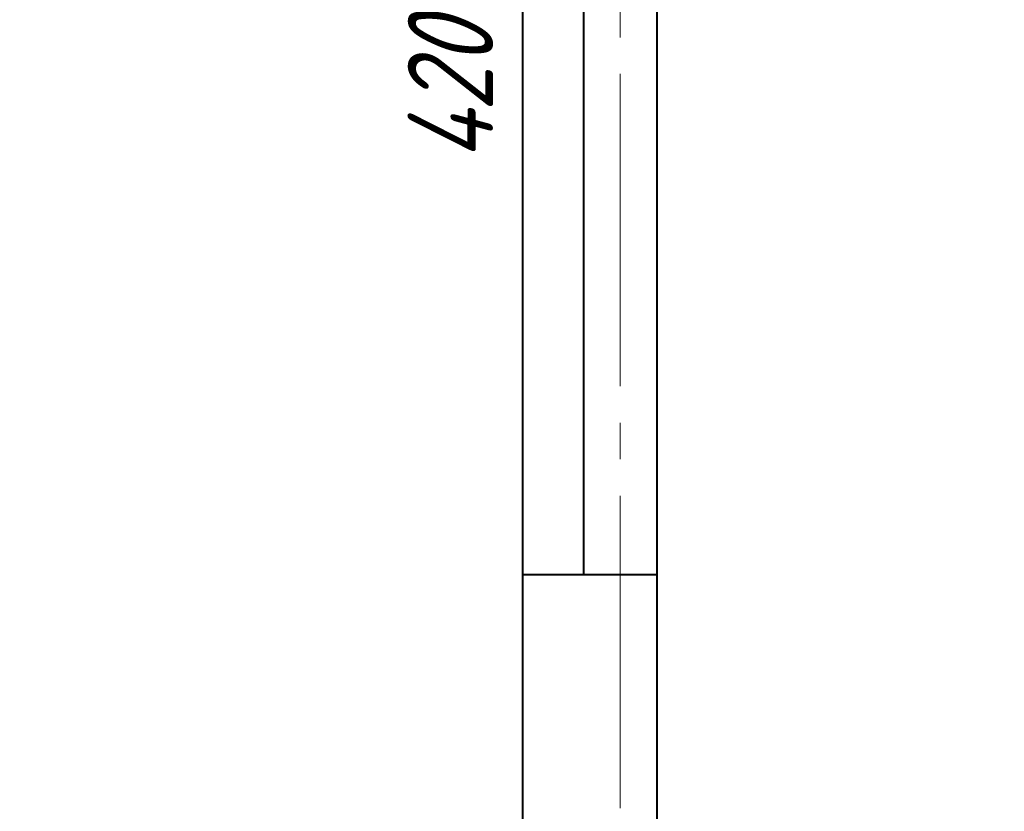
# Model space of a CAD drawing. Header units: millimetres. Extents: x 0 to 594, y 0 to 420.
# Tile 25 of 50: x 242 to 282, y 71 to 103. Entities that reach past the tile are written whole.
import ezdxf

# ---------------------------------------------------------------- set-up
doc = ezdxf.new("R2010")
doc.units = ezdxf.units.MM
for name, pattern in [('K5LT_AXLED', [17.302989, 12.802989, -1.5, 1.5, -1.5]), ('K5LT_BASIC', [0]), ('K5LT_THIN', [0])]:
    doc.linetypes.add(name, pattern=pattern)
doc.styles.add('KDIMTEXTSTYLE', font='GOST_AU.SHX', dxfattribs={"width": 0.96, "oblique": 15, "height": 5})
doc.dimstyles.new('KDIMSTYLE (0.03)', dxfattribs={"dimtxt": 5, "dimasz": 1, "dimexe": 2, "dimexo": 0, "dimgap": 1, "dimtad": 1, "dimlfac": 40, "dimtxsty": 'KDIMTEXTSTYLE', "dimsah": 1, "dimcen": 0, "dimdle": 1, "dimadec": 0, "dimazin": 0, "dimtfac": 0.667, "dimtmove": 0, "dimatfit": 3, "dimfxl": 1, "dimtvp": 1, "dimtfill": 1, "dimtolj": 1, "dimtzin": 0, "dimarcsym": 0})

# ---------------------------------------------------------------- blocks, each defined once
blk = doc.blocks.new('KDIMARROW_03')
at = {"color": 0, "linetype": 'K5LT_BASIC', "lineweight": 40}
blk.add_line((-1.061, -1.061), (1.061, 1.061), dxfattribs=at)
at = {"color": 0, "linetype": 'K5LT_THIN', "lineweight": 18}
for q in [(-1, 0), (2, 0)]:
    blk.add_line((0, 0), q, dxfattribs=at)
blk = doc.blocks.new('U264')
at = {"color": 5, "linetype": 'K5LT_BASIC', "lineweight": 40, "true_color": 0x0000ff}
for p, q in [((262.21, 80.378), (267.71, 80.378)), ((262.21, 55.378), (262.21, 80.378)), ((267.71, 80.378), (267.71, 55.378)), ((267.71, 55.378), (262.21, 55.378))]:
    blk.add_line(p, q, dxfattribs=at)

msp = doc.modelspace()

# ---------------------------------------------------------------- linework, layer by layer
at = {"color": 5, "linetype": 'K5LT_BASIC', "lineweight": 40, "true_color": 0x0000ff}
for p, q in [((262.21036, 49.1269), (262.21036, 221.6269)), ((264.71036, 80.37805), (264.71036, 135.8769)), ((267.71036, 135.8769), (267.71036, 52.8769)), ((264.71036, 80.37805), (264.71036, 133.5368)), ((264.71036, 80.37805), (264.71036, 133.5368)), ((264.71036, 80.37805), (264.71036, 133.5368))]:
    msp.add_line(p, q, dxfattribs=at)
at = {"color": 30, "linetype": 'K5LT_AXLED', "lineweight": 18, "true_color": 0xff8000}
msp.add_line((266.21036, 204.7269), (266.21036, 15.54339), dxfattribs=at)

# ---------------------------------------------------------------- block references
msp.add_blockref('U264', (0, 0))

# ---------------------------------------------------------------- dimensions: what is measured, and where the dimension line sits
at = {"color": 5, "true_color": 0x0000ff}
msp.add_linear_dim(base=(259.24493, 154.1269), p1=(281.95414, 49.1269), p2=(261.36431, 154.1269), angle=90, location=(259.24493, 101.1269), dimstyle='KDIMSTYLE (0.03)', override={"dimexo": 2, "dimpost": '\\H3.5;\\W0.96;\\Q15;<>', "dimblk1": 'KDIMARROW_03', "dimblk2": 'KDIMARROW_03', "dimse1": 0, "dimse2": 0, "dimclrt": 7, "dimtolj": 1}, dxfattribs=at).render()

doc.saveas('drawing.dxf')
